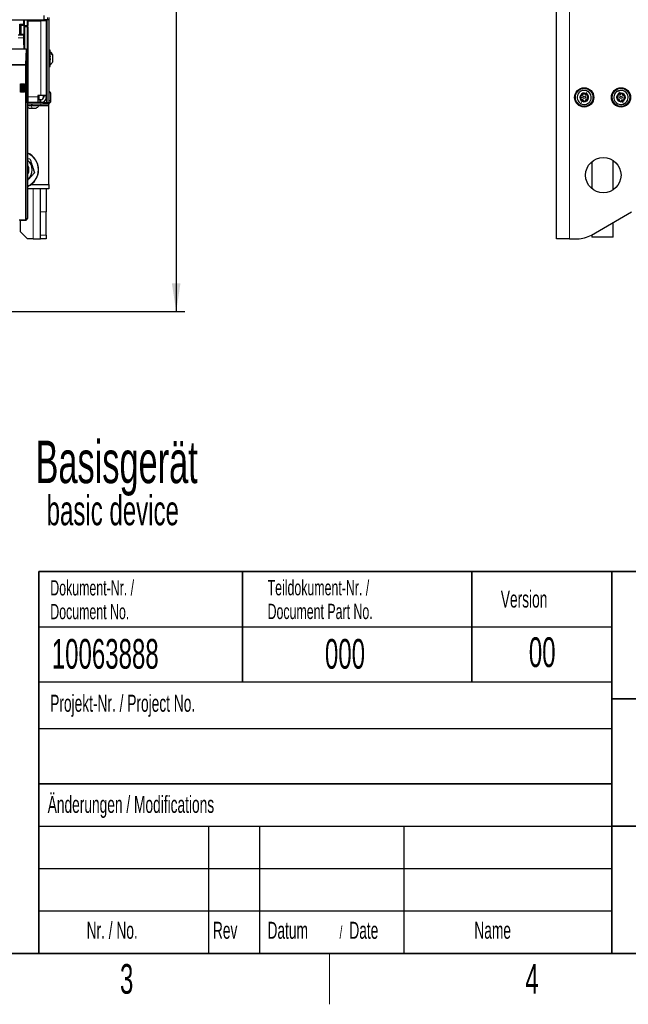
# Model space of a CAD drawing. Header units: millimetres. Extents: x 5 to 418, y 2 to 292.
# Tile 10 of 80: x 133 to 204, y 6 to 122. Entities that reach past the tile are written whole.
import ezdxf

# ---------------------------------------------------------------- set-up
doc = ezdxf.new("R2010")
doc.units = ezdxf.units.MM
doc.layers.add('SLD-0', color=7, linetype='Continuous')
doc.styles.add('SLDTEXTSTYLE0', font='TXT', dxfattribs={"width": 0.605})
doc.dimstyles.new('SLDDIMSTYLE2', dxfattribs={"dimtxt": 3.5, "dimasz": 3.302, "dimexe": 0, "dimexo": 0.0625, "dimgap": 0.875, "dimtad": 1, "dimdec": 1, "dimlfac": 6, "dimrnd": 1e-09, "dimzin": 12, "dimdsep": 46, "dimtxsty": 'SLDTEXTSTYLE0', "dimsah": 1, "dimcen": 0.09, "dimadec": 0, "dimazin": 3, "dimtfac": 1, "dimtofl": 0, "dimtmove": 0, "dimatfit": 3, "dimfxl": 1, "dimfrac": 2, "dimtolj": 1, "dimtzin": 12, "dimarcsym": 0})

# ---------------------------------------------------------------- blocks, each defined once
blk = doc.blocks.new('_D_7')
at = {"layer": 'SLD-0', "color": 7}
for p, q in [((134.35, 242.06), (152.19, 242.06)), ((151.19, 242.06), (151.19, 87.66)), ((127.16, 87.66), (152.19, 87.66))]:
    blk.add_line(p, q, dxfattribs=at)
for centre, start, end in [((148.5, 165.51), 63.4349, 116.5651), ((148.5, 164.22), 243.4349, 296.5651)]:
    blk.add_arc(centre, 6.01, start, end, dxfattribs=at)
for points in [[(151.19, 242.06), (150.68, 238.76), (151.69, 238.76)], [(151.19, 87.66), (151.69, 90.97), (150.68, 90.97)]]:
    blk.add_solid(points, dxfattribs=at)
at = {"layer": 'SLD-0', "color": 7, "insert": (146.67, 158.85), "char_height": 3.5, "attachment_point": 1, "rotation": 90, "style": 'SLDTEXTSTYLE0'}
blk.add_mtext('926,4', dxfattribs=at)

msp = doc.modelspace()

# ---------------------------------------------------------------- linework, layer by layer
at = {"color": 7, "linetype": 'Continuous', "lineweight": 25}
for p, q in [((196.0056, 96.2268), (196.0056, 242.0601)), ((81.7714, 122.0518), (135.6047, 122.0518)), ((133.2547, 121.5169), (133.2547, 122.0518)), ((133.7297, 122.0518), (133.7297, 121.3746)), ((133.7381, 121.9351), (133.7297, 121.9353)), ((133.7381, 121.9351), (135.2381, 121.9351)), ((134.9381, 121.9351), (134.9381, 122.0518)), ((135.9047, 121.9351), (135.2381, 121.9351)), ((135.5714, 121.9351), (135.5714, 122.0518)), ((135.6047, 122.5635), (135.6047, 122.0518)), ((136.0214, 122.0518), (135.6047, 122.0518)), ((135.9047, 122.0518), (135.9047, 121.9351)), ((135.9047, 113.1185), (135.9047, 121.9351)), ((135.9381, 122.0518), (135.9381, 112.2851)), ((136.1881, 122.0518), (136.0214, 122.0518)), ((136.1881, 122.3018), (136.1881, 122.0518)), ((136.1881, 122.0518), (136.1881, 112.2851)), ((132.7851, 121.5169), (133.2547, 121.5169)), ((132.7851, 120.2944), (132.7851, 121.5169)), ((132.7851, 121.5169), (132.8131, 121.489)), ((132.8131, 121.489), (133.2268, 121.489)), ((132.8131, 120.6942), (132.8131, 121.489)), ((132.8148, 120.3241), (132.8131, 120.6942)), ((132.8131, 120.6942), (132.858, 120.6942)), ((132.858, 121.3685), (132.8668, 121.3772)), ((132.858, 121.3685), (132.858, 120.3133)), ((132.8668, 121.3772), (132.8668, 120.3133)), ((133.2365, 121.3772), (132.8668, 121.3772)), ((133.2268, 121.489), (133.2547, 121.5169)), ((133.2268, 121.489), (133.2268, 121.3772)), ((133.2365, 121.4987), (133.2365, 121.3772)), ((133.2365, 121.3772), (133.2365, 120.3127)), ((133.7297, 121.2079), (133.7297, 121.3746)), ((133.7297, 121.2079), (133.7297, 121.1948)), ((133.7297, 121.1948), (133.7297, 113.6114)), ((133.2305, 120.2464), (132.5881, 120.2464)), ((132.7851, 120.2944), (132.8148, 120.3241)), ((133.2547, 120.2944), (132.7851, 120.2944)), ((132.8148, 120.3241), (132.8273, 120.3241)), ((132.8275, 120.3624), (132.8273, 120.3241)), ((132.8273, 120.3241), (132.8381, 120.3133)), ((132.858, 120.3624), (132.8275, 120.3624)), ((132.8381, 120.3133), (133.2358, 120.3133)), ((133.2547, 120.2944), (133.2358, 120.3133)), ((133.2363, 119.9131), (133.2363, 118.5798)), ((133.2547, 119.0723), (133.2547, 120.2944)), ((133.2363, 118.5798), (125.8898, 118.5798)), ((133.2363, 119.0723), (133.2547, 119.0723)), ((133.5024, 118.5798), (133.2363, 118.5798)), ((133.5851, 118.4844), (133.5312, 116.7034)), ((133.5851, 118.4844), (133.5851, 113.4964)), ((136.3547, 118.1925), (136.3547, 118.4018)), ((135.9381, 117.9185), (135.9047, 117.9185)), ((136.2961, 117.7474), (136.3547, 117.7474)), ((136.2961, 117.6786), (136.3547, 117.6786)), ((136.3547, 116.6018), (136.3547, 118.1925)), ((136.6464, 117.8184), (136.6464, 117.9143)), ((136.6464, 117.0893), (136.6464, 117.8184)), ((135.9047, 117.0851), (135.9381, 117.0851)), ((132.8341, 114.4821), (133.3053, 114.4821)), ((132.8341, 113.5108), (132.8341, 114.4821)), ((132.8341, 114.4821), (132.8399, 114.4762)), ((132.8399, 114.4762), (132.8653, 114.4762)), ((132.8399, 113.5166), (132.8399, 114.4762)), ((132.9285, 114.4131), (132.8653, 114.4762)), ((132.9285, 114.4131), (133.0531, 114.4131)), ((132.9285, 114.4131), (132.9285, 113.5798)), ((133.0531, 114.4131), (133.2198, 114.4102)), ((133.0531, 113.5798), (133.0531, 114.4131)), ((133.1047, 114.2851), (133.1047, 113.7851)), ((133.25, 114.2851), (133.1047, 114.2851)), ((133.25, 113.7851), (133.1047, 113.7851)), ((133.2363, 114.4268), (133.2198, 114.4102)), ((133.2198, 114.2851), (133.2198, 114.4102)), ((133.25, 113.7865), (133.2198, 113.7441)), ((133.2198, 113.5827), (133.2198, 113.7851)), ((133.25, 114.4268), (133.2363, 114.4268)), ((133.3053, 114.4821), (133.25, 114.4268)), ((133.25, 113.5661), (133.25, 114.4268)), ((133.3053, 114.4821), (133.3053, 113.5108)), ((132.8341, 113.5108), (132.8399, 113.5166)), ((133.3053, 113.5108), (132.8341, 113.5108)), ((132.8653, 113.5166), (132.8399, 113.5166)), ((132.8653, 113.5166), (132.9285, 113.5798)), ((133.0531, 113.5798), (132.9285, 113.5798)), ((133.0531, 113.5798), (133.2198, 113.5827)), ((133.2198, 113.6812), (133.25, 113.7129)), ((133.25, 113.6137), (133.2198, 113.5834)), ((133.2198, 113.5827), (133.2363, 113.5661)), ((133.2363, 113.5661), (133.25, 113.5661)), ((133.3053, 113.5108), (133.25, 113.5661)), ((133.5851, 113.4964), (133.6054, 112.3327)), ((133.7297, 113.6114), (133.7297, 112.493)), ((135.2381, 113.1185), (134.9047, 113.1185)), ((134.9047, 113.1185), (134.9047, 112.9518)), ((134.9047, 112.9518), (134.9214, 112.9518)), ((134.9047, 112.9518), (134.9047, 112.2851)), ((135.1404, 112.6185), (134.9047, 112.6185)), ((134.9381, 112.9501), (134.9381, 113.1185)), ((135.0047, 112.6185), (135.0047, 112.8685)), ((135.1404, 112.6185), (135.1404, 112.2851)), ((135.2381, 112.6185), (135.1404, 112.6185)), ((135.9047, 113.1185), (135.2381, 113.1185)), ((135.5714, 113.1185), (135.5714, 112.9518)), ((135.8154, 112.6185), (135.9047, 112.6185)), ((135.9047, 113.1185), (135.9047, 112.9518)), ((135.9047, 112.6185), (135.9047, 112.9518)), ((135.9047, 112.7851), (135.9381, 112.7851)), ((135.9047, 112.6185), (135.9047, 112.2851)), ((136.4047, 112.5877), (136.4047, 113.4068)), ((136.4047, 112.3802), (136.4047, 112.5877)), ((133.7131, 112.225), (133.6054, 112.3327)), ((135.5131, 112.2851), (133.653, 112.2851)), ((133.7131, 98.6631), (133.7131, 112.225)), ((135.5131, 112.0851), (133.7131, 112.0851)), ((133.7131, 111.9185), (135.1797, 111.9185)), ((133.7297, 112.493), (133.7297, 112.3685)), ((133.8672, 111.6268), (134.2022, 111.6268)), ((134.2022, 111.6268), (134.6922, 111.6268)), ((135.2464, 111.9518), (136.1881, 111.9518)), ((135.5131, 112.2851), (136.1745, 112.2851)), ((136.1797, 112.0851), (135.5131, 112.0851)), ((135.5714, 112.2851), (135.5714, 112.3745)), ((136.1881, 112.2851), (136.1745, 112.2851)), ((136.1797, 112.2851), (136.1797, 112.0851)), ((136.1881, 111.9518), (136.1881, 112.2851)), ((136.1881, 102.6185), (136.1881, 111.9518)), ((133.7131, 105.7101), (133.9612, 105.6579)), ((200.1722, 105.3276), (200.1722, 102.126)), ((202.6722, 102.0008), (202.6722, 105.4528)), ((134.0822, 102.6185), (136.1881, 102.6185)), ((135.8547, 102.1471), (135.8547, 99.4022)), ((136.1881, 102.6185), (136.1881, 102.1185)), ((136.1881, 102.1185), (133.7131, 102.1185)), ((135.1881, 99.4022), (135.1881, 102.1185)), ((135.1881, 96.6734), (135.1881, 99.4022)), ((135.8547, 96.6734), (135.8547, 99.4022)), ((200.1124, 96.6734), (204.8389, 99.4022)), ((133.4479, 98.398), (132.7207, 98.398)), ((132.8547, 97.0601), (132.8547, 98.398)), ((133.5068, 98.4224), (133.6887, 98.6042)), ((202.6722, 96.4101), (202.6722, 98.1513)), ((132.8547, 97.0601), (133.6881, 96.2268)), ((135.1881, 96.2268), (135.1881, 96.6734)), ((135.8547, 96.6734), (135.8547, 96.2268)), ((200.1722, 96.7079), (200.1722, 96.4101)), ((202.6722, 96.4101), (200.1722, 96.4101)), ((134.3547, 96.2268), (133.6881, 96.2268)), ((134.3547, 96.2268), (135.1881, 96.2268)), ((135.8547, 96.2268), (135.1881, 96.2268)), ((197.5056, 96.2268), (196.0056, 96.2268)), ((197.5056, 96.2268), (198.4457, 96.2268))]:
    msp.add_line(p, q, dxfattribs=at)
at = {"color": 7, "linetype": 'Continuous', "lineweight": 18}
for p, q in [((197.5056, 242.0601), (197.5056, 96.2268)), ((133.3373, 122.0518), (133.3373, 121.3746)), ((133.6464, 121.3746), (133.6464, 122.0518)), ((134.6047, 122.0518), (134.6047, 121.9351)), ((135.0274, 121.9351), (135.0274, 122.0518)), ((135.2381, 113.1185), (135.2381, 121.9351)), ((135.5267, 121.9351), (135.5267, 122.0518)), ((136.0214, 122.0518), (136.0214, 122.3018)), ((133.254, 121.3746), (133.254, 121.5162)), ((133.254, 121.3746), (133.3373, 121.3746)), ((133.27, 121.1948), (133.2568, 121.2079)), ((133.3533, 121.1948), (133.27, 121.1948)), ((133.27, 118.5798), (133.27, 121.1948)), ((133.3373, 121.3746), (133.6464, 121.3746)), ((133.3402, 121.2913), (133.3533, 121.2781)), ((133.6464, 121.2913), (133.3402, 121.2913)), ((133.3533, 121.1948), (133.3533, 121.2781)), ((133.3533, 121.2781), (133.6464, 121.2781)), ((133.6464, 121.1948), (133.3533, 121.1948)), ((133.3533, 121.1948), (133.3533, 118.5798)), ((133.6464, 121.2913), (133.6464, 121.3746)), ((133.6464, 121.3746), (133.7297, 121.3746)), ((133.6464, 121.2781), (133.6464, 121.2913)), ((133.6464, 121.1948), (133.6464, 121.2781)), ((133.6464, 113.6114), (133.6464, 121.1948)), ((133.7297, 121.1948), (133.6464, 121.1948)), ((133.2363, 119.9131), (132.5881, 119.9131)), ((133.4479, 116.7756), (133.5024, 118.5798)), ((125.6782, 116.7756), (133.4479, 116.7756)), ((133.4479, 116.7034), (125.6782, 116.7034)), ((133.4479, 116.7034), (133.4479, 116.7756)), ((133.4479, 98.4813), (133.4479, 116.7034)), ((133.4479, 116.7034), (133.5312, 116.7034)), ((133.5312, 116.7034), (133.5312, 98.4813)), ((133.5851, 113.6114), (133.6464, 113.6114)), ((133.6464, 113.5525), (133.5851, 113.5525)), ((133.7297, 113.6114), (133.6464, 113.6114)), ((133.6464, 113.5525), (133.6464, 113.6114)), ((133.6464, 112.434), (133.6464, 113.5525)), ((133.7297, 112.9518), (134.9047, 112.9518)), ((134.9047, 112.8685), (135.0047, 112.8685)), ((135.0274, 112.6185), (135.0274, 113.1185)), ((135.2381, 112.6185), (135.2381, 112.2851)), ((135.5267, 112.7851), (135.5267, 113.1185)), ((135.5714, 112.9518), (135.9047, 112.9518)), ((133.6036, 112.434), (133.6464, 112.434)), ((133.6464, 112.4096), (133.604, 112.4096)), ((133.6464, 112.4096), (133.6464, 112.434)), ((133.6464, 112.2917), (133.6464, 112.4096)), ((135.5131, 112.0851), (135.5131, 112.2851)), ((135.5267, 112.2851), (135.5267, 112.3509)), ((134.3547, 102.1185), (134.3547, 96.2268)), ((133.5312, 98.4813), (133.7131, 98.6631)), ((135.8547, 99.4022), (135.1881, 99.4022)), ((132.6862, 98.4813), (133.4479, 98.4813)), ((133.4479, 98.4813), (133.5312, 98.4813)), ((133.4479, 98.4813), (133.4479, 98.398)), ((135.1881, 96.6734), (135.8547, 96.6734))]:
    msp.add_line(p, q, dxfattribs=at)
at = {"color": 7, "linetype": 'Continuous', "lineweight": 25}
for centre, radius in [((199.2556, 112.8935), 1.1333), ((203.5889, 112.8935), 1.1333), ((199.2556, 112.8935), 0.1491), ((203.5889, 112.8935), 0.1491), ((201.5056, 103.7268), 2.0833)]:
    msp.add_circle(centre, radius, dxfattribs=at)
at = {"color": 7, "linetype": 'Continuous', "lineweight": 18}
for centre in [(199.2556, 112.8935), (203.5889, 112.8935)]:
    msp.add_circle(centre, 1.0333, dxfattribs=at)
for centre, radius, start, end in [((133.3402, 121.2079), 0.0834, 90.020437, 179.979563), ((133.3533, 121.1948), 0.0834, 90.020437, 179.979563), ((133.6464, 121.2079), 0.0833, 0.004364, 90.004363), ((133.6464, 121.1948), 0.0833, 0.004364, 90.004363), ((133.4524, 116.6965), 0.0792, 4.980359, 93.224214), ((133.6568, 113.6261), 0.0744, 261.950533, 348.578246), ((133.6568, 112.5077), 0.0744, 261.950533, 348.578246), ((132.8047, 104.3685), 2.1186, 295.388389, 64.611611), ((133.4479, 98.4813), 0.0833, 315.00151, 0.019559)]:
    msp.add_arc(centre, radius, start, end, dxfattribs=at)
at = {"color": 7, "linetype": 'Continuous', "lineweight": 25}
for centre, radius, start, end in [((136.2714, 118.4018), 0.0833, 360, 180), ((135.8098, 117.4468), 0.9583, 29.198896, 55.348482), ((136.2714, 116.6018), 0.0833, 180, 0), ((134.9214, 112.8685), 0.0833, 0, 90), ((135.2381, 112.9518), 0.3333, 270, 0), ((135.2381, 112.9518), 0.6667, 270, 0), ((199.2556, 112.8935), 0.8333, 62.628218, 242.628218), ((199.2556, 112.8935), 0.5133, 62.628218, 242.628218), ((199.2556, 112.8935), 0.4667, 152.628218, 212.628218), ((199.2556, 112.8935), 0.4667, 92.628218, 152.628218), ((199.2556, 112.8935), 0.4667, 212.628218, 272.628218), ((199.2556, 112.8935), 0.8333, 242.628218, 62.628218), ((199.2556, 112.8935), 0.5133, 242.628218, 62.628218), ((199.2556, 112.8935), 0.4667, 32.628218, 92.628218), ((199.2556, 112.8935), 0.4667, 272.628218, 332.628218), ((199.2556, 112.8935), 0.4667, 332.628218, 32.628218), ((203.5889, 112.8935), 0.8333, 109.318241, 289.318241), ((203.5889, 112.8935), 0.5133, 109.318241, 289.318241), ((203.5889, 112.8935), 0.4667, 139.318241, 199.318241), ((203.5889, 112.8935), 0.4667, 199.318241, 259.318241), ((203.5889, 112.8935), 0.4667, 79.318241, 139.318241), ((203.5889, 112.8935), 0.8333, 289.318241, 109.318241), ((203.5889, 112.8935), 0.5133, 289.318241, 109.318241), ((203.5889, 112.8935), 0.4667, 259.318241, 319.318241), ((203.5889, 112.8935), 0.4667, 19.318241, 79.318241), ((203.5889, 112.8935), 0.4667, 319.318241, 19.318241), ((133.6464, 112.493), 0.0833, 269.995637, 359.995636), ((134.3348, 112.4634), 0.9583, 229.555407, 240.801104), ((135.1797, 112.0018), 0.0833, 270, 90), ((132.8047, 104.3685), 2.1667, 294.786032, 65.213968), ((132.8047, 104.3685), 1.4167, 309.879602, 50.120398), ((132.8047, 104.3685), 1.0417, 330.691891, 29.308109), ((132.8047, 104.3685), 1, 335.276037, 24.723963), ((133.4479, 98.4813), 0.0833, 270, 315), ((198.4457, 99.5601), 3.3333, 270, 300)]:
    msp.add_arc(centre, radius, start, end, dxfattribs=at)
at = {"color": 7, "linetype": 'Continuous', "lineweight": 18}
for centre, major_axis, ratio in [((133.2569, 121.3746), (0, 0.1667), 0.01745506), ((133.3402, 121.3746), (0, 0.0833), 0.03491013)]:
    msp.add_ellipse(centre, major_axis=major_axis, ratio=ratio, start_param=1.57079633, end_param=3.12413936, dxfattribs=at)
at = {"color": 7, "linetype": 'Continuous', "lineweight": 25}
for centre, major_axis, ratio, start_param, end_param in [((133.2305, 119.9131), (0, 0.3333), 0.01745506, 4.71238898, 6.28318531), ((133.5017, 118.4835), (0.0029, 0.0962), 0.86592647, 4.74728892, 6.30935894), ((133.6464, 112.3685), (0, 0.0833), 0.9998477, 3.14159265, 4.71238898), ((133.6297, 98.6631), (-0.0589, -0.0589), 0.99969546, 1.57079633, 2.35634678)]:
    msp.add_ellipse(centre, major_axis=major_axis, ratio=ratio, start_param=start_param, end_param=end_param, dxfattribs=at)
for points, knots in [([(136.3262, 117.4611), (136.3301, 117.4562), (136.3379, 117.4464), (136.3471, 117.4243), (136.3532, 117.3988), (136.3555, 117.3724), (136.3533, 117.3492), (136.3472, 117.3326), (136.338, 117.3234), (136.3301, 117.3239), (136.3262, 117.3241)], [0, 0, 0, 0, 0.12522067, 0.24948138, 0.37432391, 0.49906134, 0.62389537, 0.74938732, 0.87444029, 1, 1, 1, 1]), ([(136.3416, 117.7682), (136.3433, 117.7683), (136.3483, 117.7687), (136.3531, 117.7603), (136.3555, 117.7434), (136.3532, 117.7202), (136.3481, 117.6972), (136.3428, 117.6839), (136.3407, 117.6786)], [0, 0, 0, 0, 0.10586299, 0.29760287, 0.48918076, 0.68090686, 0.87364356, 1, 1, 1, 1]), ([(136.3547, 116.7685), (136.4125, 116.8136), (136.5281, 116.9038), (136.607, 117.0275), (136.6464, 117.0893)], [0, 0, 0, 0, 0.50000002, 1, 1, 1, 1]), ([(136.4047, 113.4068), (136.3574, 113.4722), (136.2954, 113.5579), (136.2087, 113.6168), (136.1881, 113.6308)], [0, 0, 0, 0, 0.76227189, 1, 1, 1, 1]), ([(136.4047, 113.4068), (136.3574, 113.4722), (136.2954, 113.558), (136.2087, 113.6168), (136.1881, 113.6308)], [0, 0, 0, 0, 0.762271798, 1, 1, 1, 1]), ([(198.8411, 113.108), (198.8371, 113.0978), (198.8291, 113.0773), (198.8313, 113.0448), (198.8425, 113.0156), (198.8563, 113.0014), (198.8631, 112.9944)], [0, 0, 0, 0, 0.24998976, 0.49961083, 0.7491272, 1, 1, 1, 1]), ([(198.9466, 113.1557), (198.9369, 113.1572), (198.9175, 113.1602), (198.8872, 113.1526), (198.8592, 113.1356), (198.8472, 113.1172), (198.8411, 113.108)], [0, 0, 0, 0, 0.249853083, 0.499901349, 0.75011449, 1, 1, 1, 1]), ([(198.874, 112.757), (198.8679, 112.7494), (198.8555, 112.7341), (198.847, 112.704), (198.8477, 112.6713), (198.8576, 112.6517), (198.8625, 112.6419)], [0, 0, 0, 0, 0.249815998, 0.499907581, 0.750119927, 1, 1, 1, 1]), ([(198.8625, 112.6419), (198.8694, 112.6332), (198.8831, 112.616), (198.9124, 112.6017), (198.9433, 112.5968), (198.9624, 112.6017), (198.972, 112.6041)], [0, 0, 0, 0, 0.25003202, 0.49963172, 0.74922753, 1, 1, 1, 1]), ([(198.874, 112.757), (198.8871, 112.7737), (198.9068, 112.7987), (198.9186, 112.8428), (198.9211, 112.8779), (198.9155, 112.9126), (198.8997, 112.9557), (198.8778, 112.9789), (198.8631, 112.9944)], [0, 0, 0, 0, 0.24921908, 0.37435669, 0.49894691, 0.62401981, 0.74976746, 1, 1, 1, 1]), ([(198.9466, 113.1557), (198.9676, 113.1527), (198.9991, 113.1482), (199.0432, 113.1599), (199.0748, 113.1753), (199.1021, 113.1975), (199.1315, 113.2327), (199.1406, 113.2634), (199.1467, 113.2838)], [0, 0, 0, 0, 0.24922033, 0.37435801, 0.49894799, 0.62402062, 0.74976801, 1, 1, 1, 1]), ([(199.1829, 112.4949), (199.1751, 112.5145), (199.1632, 112.5441), (199.131, 112.5764), (199.1019, 112.596), (199.069, 112.6086), (199.0238, 112.6164), (198.9927, 112.609), (198.972, 112.6041)], [0, 0, 0, 0, 0.24919366, 0.3743301, 0.49892526, 0.62400376, 0.74975694, 1, 1, 1, 1]), ([(199.2342, 113.3596), (199.2233, 113.358), (199.2015, 113.3548), (199.1745, 113.3365), (199.1548, 113.3122), (199.1494, 113.2933), (199.1467, 113.2838)], [0, 0, 0, 0, 0.24985796, 0.49946675, 0.74901133, 1, 1, 1, 1]), ([(199.3282, 113.2921), (199.3246, 113.3013), (199.3176, 113.3196), (199.2958, 113.3421), (199.2671, 113.3578), (199.2451, 113.359), (199.2342, 113.3596)], [0, 0, 0, 0, 0.24980599, 0.50005449, 0.75030941, 1, 1, 1, 1]), ([(199.3282, 113.2921), (199.336, 113.2724), (199.3479, 113.2429), (199.3801, 113.2106), (199.4092, 113.1909), (199.4421, 113.1784), (199.4873, 113.1705), (199.5184, 113.1779), (199.5391, 113.1829)], [0, 0, 0, 0, 0.24919366, 0.37433011, 0.49892527, 0.62400376, 0.74975694, 1, 1, 1, 1]), ([(199.5645, 112.6313), (199.5435, 112.6343), (199.512, 112.6388), (199.4679, 112.627), (199.4363, 112.6116), (199.409, 112.5894), (199.3796, 112.5542), (199.3705, 112.5236), (199.3644, 112.5032)], [0, 0, 0, 0, 0.24922033, 0.37435801, 0.49894799, 0.62402062, 0.74976801, 1, 1, 1, 1]), ([(199.6486, 113.1451), (199.6417, 113.1537), (199.628, 113.1709), (199.5987, 113.1852), (199.5678, 113.1901), (199.5487, 113.1853), (199.5391, 113.1829)], [0, 0, 0, 0, 0.25003202, 0.49963172, 0.74922753, 1, 1, 1, 1]), ([(199.5645, 112.6313), (199.5742, 112.6298), (199.5936, 112.6267), (199.6239, 112.6343), (199.6519, 112.6513), (199.6639, 112.6697), (199.67, 112.6789)], [0, 0, 0, 0, 0.24985308, 0.49990135, 0.75011449, 1, 1, 1, 1]), ([(199.6371, 113.0299), (199.624, 113.0132), (199.6043, 112.9882), (199.5925, 112.9441), (199.59, 112.9091), (199.5956, 112.8743), (199.6114, 112.8313), (199.6333, 112.808), (199.648, 112.7926)], [0, 0, 0, 0, 0.24921908, 0.37435669, 0.49894691, 0.62401981, 0.74976746, 1, 1, 1, 1]), ([(199.6371, 113.0299), (199.6432, 113.0375), (199.6556, 113.0528), (199.6641, 113.0829), (199.6634, 113.1156), (199.6535, 113.1353), (199.6486, 113.1451)], [0, 0, 0, 0, 0.249816, 0.49990758, 0.75011993, 1, 1, 1, 1]), ([(199.67, 112.6789), (199.674, 112.6892), (199.682, 112.7096), (199.6798, 112.7422), (199.6686, 112.7714), (199.6548, 112.7855), (199.648, 112.7926)], [0, 0, 0, 0, 0.24998976, 0.49961083, 0.7491272, 1, 1, 1, 1]), ([(203.1862, 112.8485), (203.1784, 112.8425), (203.1629, 112.8305), (203.1477, 112.8032), (203.1408, 112.7712), (203.1459, 112.7498), (203.1485, 112.7391)], [0, 0, 0, 0, 0.249853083, 0.499901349, 0.75011449, 1, 1, 1, 1]), ([(203.1485, 112.7391), (203.1532, 112.7291), (203.1626, 112.7092), (203.1878, 112.6885), (203.2168, 112.6767), (203.2364, 112.677), (203.2463, 112.6771)], [0, 0, 0, 0, 0.249989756, 0.499610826, 0.749127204, 1, 1, 1, 1]), ([(203.1862, 112.8485), (203.2028, 112.8617), (203.2277, 112.8816), (203.2494, 112.9218), (203.2598, 112.9553), (203.2624, 112.9904), (203.2569, 113.0359), (203.2409, 113.0636), (203.2302, 113.082)], [0, 0, 0, 0, 0.24922033, 0.37435801, 0.49894799, 0.62402062, 0.74976801, 1, 1, 1, 1]), ([(203.235, 113.1977), (203.2287, 113.1886), (203.2162, 113.1706), (203.2109, 113.1384), (203.2151, 113.1074), (203.2252, 113.0905), (203.2302, 113.082)], [0, 0, 0, 0, 0.24985796, 0.49946675, 0.74901133, 1, 1, 1, 1]), ([(203.3486, 113.2197), (203.3395, 113.2235), (203.3213, 113.2309), (203.2901, 113.2304), (203.259, 113.2204), (203.243, 113.2052), (203.235, 113.1977)], [0, 0, 0, 0, 0.24980599, 0.50005449, 0.75030941, 1, 1, 1, 1]), ([(203.4265, 112.5223), (203.4233, 112.5432), (203.4186, 112.5747), (203.3946, 112.6136), (203.3708, 112.6394), (203.3417, 112.6592), (203.2995, 112.6772), (203.2676, 112.6772), (203.2463, 112.6771)], [0, 0, 0, 0, 0.24921908, 0.37435669, 0.49894691, 0.62401981, 0.74976746, 1, 1, 1, 1]), ([(203.3486, 113.2197), (203.3684, 113.212), (203.398, 113.2003), (203.4436, 113.2017), (203.4779, 113.2093), (203.5095, 113.2247), (203.5463, 113.2522), (203.5622, 113.2799), (203.5728, 113.2983)], [0, 0, 0, 0, 0.24919366, 0.37433011, 0.49892527, 0.62400376, 0.74975694, 1, 1, 1, 1]), ([(203.6754, 113.3521), (203.6644, 113.353), (203.6425, 113.3548), (203.6119, 113.3433), (203.5872, 113.3241), (203.5776, 113.3069), (203.5728, 113.2983)], [0, 0, 0, 0, 0.25003202, 0.49963172, 0.74922753, 1, 1, 1, 1]), ([(203.8291, 112.5672), (203.8094, 112.575), (203.7798, 112.5866), (203.7342, 112.5853), (203.6999, 112.5776), (203.6682, 112.5623), (203.6315, 112.5348), (203.6155, 112.5071), (203.6049, 112.4886)], [0, 0, 0, 0, 0.24919366, 0.3743301, 0.49892526, 0.62400376, 0.74975694, 1, 1, 1, 1]), ([(203.7513, 113.2647), (203.75, 113.2744), (203.7473, 113.2939), (203.7313, 113.3207), (203.707, 113.3426), (203.6859, 113.3489), (203.6754, 113.3521)], [0, 0, 0, 0, 0.249816, 0.49990758, 0.75011993, 1, 1, 1, 1]), ([(203.7513, 113.2647), (203.7545, 113.2437), (203.7592, 113.2122), (203.7831, 113.1734), (203.8069, 113.1475), (203.836, 113.1278), (203.8782, 113.1097), (203.9102, 113.1098), (203.9315, 113.1098)], [0, 0, 0, 0, 0.249219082, 0.374356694, 0.498946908, 0.624019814, 0.749767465, 1, 1, 1, 1]), ([(203.8291, 112.5672), (203.8382, 112.5635), (203.8564, 112.556), (203.8877, 112.5565), (203.9188, 112.5666), (203.9348, 112.5817), (203.9428, 112.5893)], [0, 0, 0, 0, 0.24980599, 0.50005449, 0.75030941, 1, 1, 1, 1]), ([(203.9916, 112.9384), (203.975, 112.9252), (203.9501, 112.9054), (203.9284, 112.8652), (203.9179, 112.8317), (203.9154, 112.7966), (203.9208, 112.751), (203.9369, 112.7234), (203.9475, 112.7049)], [0, 0, 0, 0, 0.24922033, 0.37435801, 0.49894799, 0.62402062, 0.74976801, 1, 1, 1, 1]), ([(204.0293, 113.0479), (204.0246, 113.0578), (204.0152, 113.0777), (203.99, 113.0984), (203.961, 113.1103), (203.9413, 113.11), (203.9315, 113.1098)], [0, 0, 0, 0, 0.24998976, 0.49961083, 0.7491272, 1, 1, 1, 1]), ([(203.9428, 112.5893), (203.9491, 112.5983), (203.9616, 112.6164), (203.9669, 112.6486), (203.9627, 112.6796), (203.9526, 112.6965), (203.9475, 112.7049)], [0, 0, 0, 0, 0.24985796, 0.49946675, 0.74901133, 1, 1, 1, 1]), ([(203.9916, 112.9384), (203.9993, 112.9444), (204.0149, 112.9564), (204.0301, 112.9838), (204.0369, 113.0157), (204.0318, 113.0372), (204.0293, 113.0479)], [0, 0, 0, 0, 0.249853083, 0.499901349, 0.75011449, 1, 1, 1, 1]), ([(134.2445, 111.947), (134.2397, 111.9431), (134.2301, 111.9353), (134.2082, 111.9261), (134.1828, 111.92), (134.1563, 111.9177), (134.1329, 111.9199), (134.116, 111.926), (134.1064, 111.9353), (134.1066, 111.9431), (134.1067, 111.947)], [0, 0, 0, 0, 0.125193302, 0.249438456, 0.374279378, 0.499024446, 0.623868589, 0.749368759, 0.87443044, 1, 1, 1, 1]), ([(134.6922, 111.6268), (134.7541, 111.6662), (134.8777, 111.7451), (134.9679, 111.8607), (135.0131, 111.9185)], [0, 0, 0, 0, 0.49999988, 1, 1, 1, 1]), ([(136.1797, 112.1501), (136.2032, 112.166), (136.293, 112.2266), (136.3573, 112.3149), (136.4047, 112.3802)], [0, 0, 0, 0, 0.26192515, 1, 1, 1, 1]), ([(136.1797, 112.1501), (136.2032, 112.166), (136.293, 112.2266), (136.3573, 112.3149), (136.4047, 112.3802)], [0, 0, 0, 0, 0.26192524, 1, 1, 1, 1]), ([(199.1829, 112.4949), (199.1865, 112.4857), (199.1935, 112.4673), (199.2153, 112.4449), (199.244, 112.4292), (199.266, 112.4279), (199.277, 112.4273)], [0, 0, 0, 0, 0.249805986, 0.500054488, 0.750309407, 1, 1, 1, 1]), ([(199.277, 112.4273), (199.2878, 112.4289), (199.3096, 112.4322), (199.3366, 112.4504), (199.3563, 112.4747), (199.3617, 112.4937), (199.3644, 112.5032)], [0, 0, 0, 0, 0.24985796, 0.49946675, 0.74901133, 1, 1, 1, 1]), ([(203.4265, 112.5223), (203.4278, 112.5125), (203.4304, 112.4931), (203.4465, 112.4662), (203.4707, 112.4443), (203.4918, 112.438), (203.5024, 112.4349)], [0, 0, 0, 0, 0.249816, 0.49990758, 0.75011993, 1, 1, 1, 1]), ([(203.5024, 112.4349), (203.5134, 112.434), (203.5353, 112.4321), (203.5658, 112.4437), (203.5906, 112.4628), (203.6001, 112.48), (203.6049, 112.4886)], [0, 0, 0, 0, 0.25003202, 0.49963172, 0.74922753, 1, 1, 1, 1]), ([(133.9612, 105.6579), (133.9797, 105.6013), (134.0354, 105.4311), (134.1105, 105.2013), (134.1866, 104.9687), (134.2445, 104.7918), (134.3029, 104.6131), (134.3614, 104.4344), (134.4271, 104.2334), (134.473, 104.093), (134.4996, 104.0117)], [0, 0, 0, 0, 0.10436062, 0.31346465, 0.41852342, 0.52584112, 0.63342422, 0.74175755, 0.85030953, 1, 1, 1, 1]), ([(134.4996, 104.0117), (134.4508, 103.9573), (134.3654, 103.862), (134.2422, 103.7247), (134.1306, 103.6002), (134.0183, 103.475), (133.9049, 103.3485), (133.803, 103.2349), (133.7389, 103.1635), (133.7131, 103.1346)], [0, 0, 0, 0, 0.18838558, 0.32980363, 0.47141548, 0.61371351, 0.75628471, 0.90170448, 1, 1, 1, 1])]:
    msp.add_open_spline(points, degree=3, knots=knots, dxfattribs=at)
at = {"color": 7, "linetype": 'Continuous', "lineweight": 18}
for points in [[(136.3547, 118.0646), (136.4125, 118.03), (136.5281, 117.9607), (136.607, 117.8658), (136.6464, 117.8184)], [(199.6387, 113.6335), (199.6189, 113.5953), (199.5793, 113.5188), (199.5208, 113.4058), (199.4916, 113.3493)], [(203.3132, 113.6799), (203.3275, 113.6392), (203.356, 113.5579), (203.398, 113.4379), (203.4191, 113.3779)], [(134.1418, 111.9185), (134.1503, 111.8607), (134.1673, 111.7451), (134.1905, 111.6662), (134.2022, 111.6268)], [(198.8724, 112.1534), (198.8922, 112.1917), (198.9318, 112.2682), (198.9903, 112.3811), (199.0195, 112.4376)], [(203.8646, 112.1071), (203.8503, 112.1477), (203.8218, 112.229), (203.7797, 112.349), (203.7587, 112.409)]]:
    msp.add_open_spline(points, degree=3, dxfattribs=at)
msp.add_open_spline([(136.1881, 112.4543), (136.2087, 112.4626), (136.2954, 112.4977), (136.3574, 112.5488), (136.4047, 112.5877)], degree=3, knots=[0, 0, 0, 0, 0.23772811, 1, 1, 1, 1], dxfattribs=at)
at = {"layer": 'SLD-0', "lineweight": 35}
for p, q in [((135, 57), (408, 57)), ((135, 57), (135, 12)), ((159, 57), (159, 44)), ((186, 57), (186, 44)), ((202.5, 57), (202.5, 12)), ((202.5, 42), (259, 42)), ((135, 32), (202.5, 32)), ((202.5, 27), (259, 27)), ((26, 12), (408, 12)), ((135, 12), (408, 12))]:
    msp.add_line(p, q, dxfattribs=at)
at = {"layer": 'SLD-0'}
for p, q in [((135, 50.5), (202.5, 50.5)), ((135, 38.5), (202.5, 38.5)), ((135, 27), (202.5, 27)), ((155, 27), (155, 12)), ((161, 27), (161, 12)), ((178, 27), (178, 12)), ((135, 22), (202.5, 22)), ((135, 17), (202.5, 17))]:
    msp.add_line(p, q, dxfattribs=at)
at = {"layer": 'SLD-0', "lineweight": 25}
msp.add_line((135, 44), (202.5, 44), dxfattribs=at)
at = {"layer": 'SLD-0', "lineweight": 18}
msp.add_line((169.25, 6), (169.25, 12), dxfattribs=at)

# ---------------------------------------------------------------- texts
at = {"layer": 'SLD-0', "style": 'SLDTEXTSTYLE0'}
for s, insert, char_height, attachment_point in [('Basisgerät', (134.6141, 72.4301), 5, 1), ('basic device', (135.9266, 65.9616), 3.5, 1), ('Dokument-Nr. /', (136.354, 55.9891), 1.8, 1), ('Teildokument-Nr. /', (161.9554, 56.0073), 1.8, 1), ('Version', (189.4285, 54.7601), 2, 1), ('Document No.', (136.354, 53.1891), 1.8, 1), ('Document Part No.', (161.9554, 53.2073), 1.8, 1), ('10063888', (136.5297, 49.0581), 3.5, 1), ('000', (168.711, 49.0581), 3.5, 1), ('00', (194.3073, 49.2527), 3.5, 2), ('Projekt-Nr. / Project No.', (136.3454, 42.4834), 2, 1), ('Änderungen / Modifications', (136.0531, 30.5619), 2, 1), ('Nr. / No.', (140.6365, 15.7244), 2, 1), ('Rev', (155.5183, 15.7244), 2, 1), ('Datum', (161.9462, 15.7244), 2, 1), ('/', (170.4292, 15.2243), 1.5, 1), ('Date', (171.5854, 15.7244), 2, 1), ('Name', (186.3108, 15.729), 2, 1), ('3', (145.3527, 10.743), 3.5, 2), ('4', (193.1027, 10.743), 3.5, 2)]:
    msp.add_mtext(s, dxfattribs=dict(at, insert=insert, char_height=char_height, attachment_point=attachment_point))

# ---------------------------------------------------------------- dimensions: what is measured, and where the dimension line sits
at = {"layer": 'SLD-0', "color": 7}
dim = msp.add_linear_dim(base=(151.1861, 87.6646), p1=(134.3547, 242.0601), p2=(127.1612, 87.6646), angle=90, text='(<>)', dimstyle='SLDDIMSTYLE2', dxfattribs=at)
dim.commit()
dim.dimension.update_dxf_attribs({"geometry": '_D_7', "text_midpoint": (151.1861, 164.8624), "dimtype": 160})

doc.saveas('drawing.dxf')
